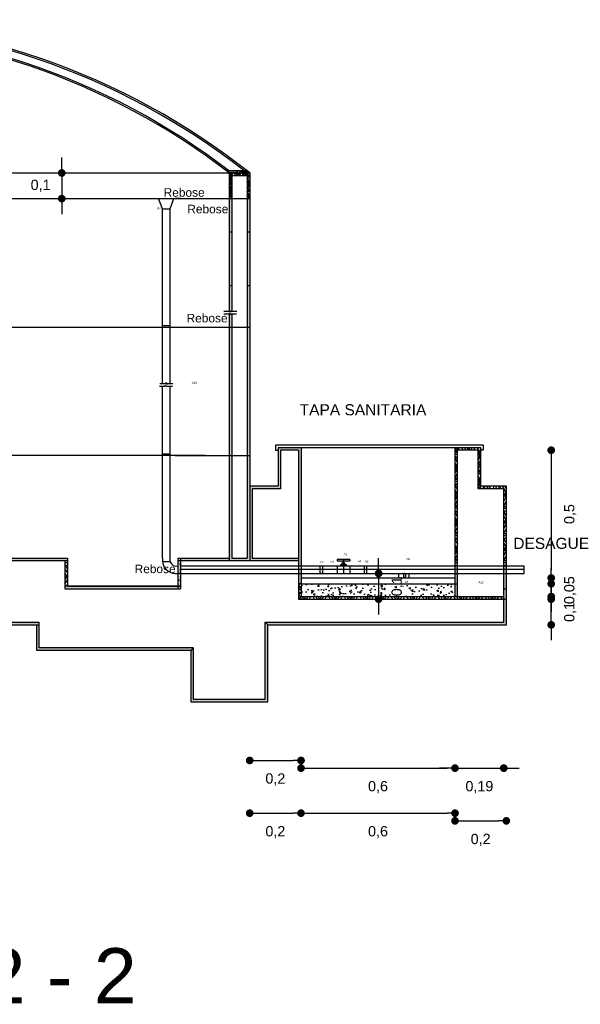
# Model space of a CAD drawing. Header units: metres. Extents: x 1704 to 4131, y 3282 to 4241.
# Tile 19 of 78: x 2028.73 to 2030.92, y 4222.26 to 4226.1. Entities that reach past the tile are written whole.
import ezdxf

# ---------------------------------------------------------------- set-up
doc = ezdxf.new("R2010")
doc.units = ezdxf.units.M
doc.linetypes.add('ACAD_ISO02W100', pattern=[15, 12, -3])
doc.layers.add('Cotas', color=7, linetype='Continuous')
doc.layers.add('Dibujo', color=7, linetype='Continuous')
doc.styles.get("Standard").update_dxf_attribs({"font": 'arial.ttf'})
doc.dimstyles.new('INCLINADA', dxfattribs={"dimtxt": 0.04, "dimasz": 0.03, "dimexe": 1.25, "dimexo": 0.625, "dimgap": 0.05, "dimtad": 2, "dimtxsty": 'Standard', "dimblk": 'DOT', "dimcen": 0, "dimse1": 1, "dimse2": 1, "dimadec": 0, "dimazin": 0, "dimtfac": 1, "dimtix": 1, "dimtmove": 0, "dimatfit": 2, "dimfxl": 1, "dimarcsym": 2})
doc.dimstyles.new('Vero', dxfattribs={"dimtxt": 0.04, "dimasz": 0.03, "dimexe": 1.25, "dimexo": 0.625, "dimgap": 0.05, "dimtad": 2, "dimtih": 1, "dimtoh": 1, "dimtxsty": 'Standard', "dimblk": 'DOT', "dimcen": 0, "dimse1": 1, "dimse2": 1, "dimadec": 0, "dimazin": 0, "dimtfac": 1, "dimtix": 1, "dimtmove": 0, "dimatfit": 2, "dimfxl": 1, "dimarcsym": 2})
pattern_1 = [(60, (-1945.878176, 1663.102485), (-0.06096, -1e-11), [0.05588, -0.00508]), (180, (-1945.878176, 1663.102485), (0.03048, -0.0527929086), [0.05588, -0.00508]), (300, (-1945.878176, 1663.102485), (0.06096, -1e-11), [0.05588, -0.00508]), (60, (-1945.873096, 1663.102485), (-0.06096, -1e-11), [0.01016, -0.0508]), (300, (-1945.873096, 1663.102485), (0.06096, -1e-11), [0.01016, -0.0508]), (60, (-1945.880716, 1663.106884), (-0.06096, -1e-11), [0.01016, -0.0508]), (180, (-1945.880716, 1663.106884), (0.03048, -0.0527929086), [0.01016, -0.0508]), (300, (-1945.880716, 1663.098085), (0.06096, -1e-11), [0.01016, -0.0508]), (180, (-1945.880716, 1663.098085), (0.03048, -0.0527929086), [0.01016, -0.0508]), (60, (-1945.898496, 1663.102485), (-0.06096, -1e-11), [0.01016, -0.0508]), (300, (-1945.898496, 1663.102485), (0.06096, -1e-11), [0.01016, -0.0508]), (60, (-1945.868016, 1663.084887), (-0.06096, -1e-11), [0.01016, -0.0508]), (180, (-1945.868016, 1663.084887), (0.03048, -0.0527929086), [0.01016, -0.0508]), (300, (-1945.868016, 1663.12008), (0.06096, -1e-11), [0.01016, -0.0508]), (180, (-1945.868016, 1663.12008), (0.03048, -0.0527929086), [0.01016, -0.0508]), (0, (-1945.868016, 1663.111284), (-0.03048, 0.0527929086), [0.03556, -0.0254]), (0, (-1945.868016, 1663.093686), (-0.03048, 0.0527929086), [0.03556, -0.0254]), (120, (-1945.875636, 1663.115683), (-0.06096, 1e-11), [0.03556, -0.0254]), (120, (-1945.890876, 1663.106884), (-0.06096, 1e-11), [0.03556, -0.0254]), (240, (-1945.890876, 1663.098085), (0.03048, -0.0527929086), [0.03556, -0.0254]), (240, (-1945.875636, 1663.089287), (0.03048, -0.0527929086), [0.03556, -0.0254])]
pattern_2 = [(50, (-1945.878176, 1663.102485), (0.0546554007, -0.00478172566), [0.005715, -0.062865]), (355, (-1945.878176, 1663.102485), (-0.0105730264, 0.0573170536), [0.004572, -0.05029217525]), (100.4514447, (-1945.87362, 1663.102086), (0.0440823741, 0.0525353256), [0.00485700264, -0.0534270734]), (46.1842, (-1945.878176, 1663.117725), (0.0813237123, -0.0126126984), [0.0085725, -0.0942975]), (96.6355576, (-1945.8714, 1663.11667), (0.0712212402, 0.0742278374), [0.007285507, -0.0801406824]), (351.1841512, (-1945.878176, 1663.117725), (0.0712212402, 0.0742278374), [0.0068579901, -0.0754379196]), (21, (-1945.870556, 1663.113915), (0.0454843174, -0.03067955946), [0.005715, -0.062865]), (326, (-1945.870556, 1663.113915), (0.0185406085, 0.05525638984), [0.004572, -0.050292]), (71.451445, (-1945.866765, 1663.11136), (0.0640249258, 0.02457683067), [0.00485700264, -0.0534269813]), (37.5, (-1945.878176, 1663.102485), (0.000926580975, 0.02536651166), [0, -0.0496824, 0, -0.051054, 0, -0.0504825]), (7.5, (-1945.878176, 1663.102485), (0.02004589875, 0.03005417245), [0, -0.0291084, 0, -0.0485394, 0, -0.0192405]), (327.5, (-1945.895168, 1663.102485), (0.04067717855, -0.0017186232), [0, -0.01905, 0, -0.059436, 0, -0.078867]), (317.5, (-1945.90279, 1663.102485), (0.04443875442, 0.0076279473), [0, -0.024765, 0, -0.0394716, 0, -0.056007])]
pattern_3 = [(60, (-1945.878176, 1663.102485), (-0.03962399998, -9e-12), [0.036322, -0.003302]), (180, (-1945.878176, 1663.102485), (0.019812, -0.03431539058), [0.036322, -0.003302]), (300, (-1945.878176, 1663.102485), (0.03962399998, -9e-12), [0.036322, -0.003302]), (60, (-1945.874874, 1663.102485), (-0.03962399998, -9e-12), [0.006604, -0.03302]), (300, (-1945.874874, 1663.102485), (0.03962399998, -9e-12), [0.006604, -0.03302]), (60, (-1945.879827, 1663.105344), (-0.03962399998, -9e-12), [0.006604, -0.03302]), (180, (-1945.879827, 1663.105344), (0.019812, -0.03431539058), [0.006604, -0.03302]), (300, (-1945.879827, 1663.099625), (0.03962399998, -9e-12), [0.006604, -0.03302]), (180, (-1945.879827, 1663.099625), (0.019812, -0.03431539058), [0.006604, -0.03302]), (60, (-1945.891384, 1663.102485), (-0.03962399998, -9e-12), [0.006604, -0.03302]), (300, (-1945.891384, 1663.102485), (0.03962399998, -9e-12), [0.006604, -0.03302]), (60, (-1945.871572, 1663.091046), (-0.03962399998, -9e-12), [0.006604, -0.03302]), (180, (-1945.871572, 1663.091046), (0.019812, -0.03431539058), [0.006604, -0.03302]), (300, (-1945.871572, 1663.113923), (0.03962399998, -9e-12), [0.006604, -0.03302]), (180, (-1945.871572, 1663.113923), (0.019812, -0.03431539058), [0.006604, -0.03302]), (0, (-1945.871572, 1663.108204), (-0.019812, 0.03431539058), [0.023114, -0.01651]), (0, (-1945.871572, 1663.096766), (-0.019812, 0.03431539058), [0.023114, -0.01651]), (120, (-1945.876525, 1663.111064), (-0.03962399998, 9e-12), [0.023114, -0.01651]), (120, (-1945.88643, 1663.105344), (-0.03962399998, 9e-12), [0.023114, -0.01651]), (240, (-1945.88643, 1663.099625), (0.01981199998, -0.0343153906), [0.023114, -0.01651]), (240, (-1945.876525, 1663.093906), (0.01981199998, -0.0343153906), [0.023114, -0.01651])]

# ---------------------------------------------------------------- blocks, each defined once
blk = doc.blocks.new('_Dot')
at = {"color": 0, "linetype": 'ByBlock', "lineweight": -2}
blk.add_line((-0.5, 0), (-1, 0), dxfattribs=at)
at = {"color": 0, "linetype": 'ByBlock', "const_width": 0.5}
blk.add_lwpolyline([(-0.25, 0, 1), (0.25, 0, 1)], format="xyb", close=True, dxfattribs=at)
blk = doc.blocks.new('*D306')
at = {"layer": 'Cotas', "color": 0, "linetype": 'ByBlock', "lineweight": -2, "transparency": 16777216}
blk.add_line((2029.6599, 4223.2114), (2029.7999, 4223.2114), dxfattribs=at)
at = {"layer": 'Defpoints', "color": 0, "linetype": 'ByBlock', "transparency": 16777216}
for p in [(2029.6299, 4224.0092), (2029.8299, 4224.0092), (2029.8299, 4223.2114)]:
    blk.add_point(p, dxfattribs=at)
at = {"layer": 'Cotas', "color": 0, "linetype": 'ByBlock', "lineweight": -2, "transparency": 16777216, "xscale": 0.03, "yscale": 0.03, "zscale": 0.03, "rotation": 180}
blk.add_blockref('_Dot', (2029.6299, 4223.2114), dxfattribs=at)
at = {"layer": 'Cotas', "color": 0, "linetype": 'ByBlock', "lineweight": -2, "transparency": 16777216, "xscale": 0.03, "yscale": 0.03, "zscale": 0.03}
blk.add_blockref('_Dot', (2029.8299, 4223.2114), dxfattribs=at)
at = {"layer": 'Cotas', "color": 0, "linetype": 'ByBlock', "transparency": 16777216, "insert": (2029.7299, 4223.1374), "char_height": 0.04, "attachment_point": 5}
blk.add_mtext('0,2', dxfattribs=at)
blk = doc.blocks.new('*D307')
at = {"layer": 'Cotas', "color": 0, "linetype": 'ByBlock', "lineweight": -2, "transparency": 16777216}
blk.add_line((2029.8599, 4223.1814), (2030.3999, 4223.1814), dxfattribs=at)
at = {"layer": 'Defpoints', "color": 0, "linetype": 'ByBlock', "transparency": 16777216}
for p in [(2029.8299, 4223.8696), (2030.4299, 4223.8696), (2030.4299, 4223.1814)]:
    blk.add_point(p, dxfattribs=at)
at = {"layer": 'Cotas', "color": 0, "linetype": 'ByBlock', "lineweight": -2, "transparency": 16777216, "xscale": 0.03, "yscale": 0.03, "zscale": 0.03, "rotation": 180}
blk.add_blockref('_Dot', (2029.8299, 4223.1814), dxfattribs=at)
at = {"layer": 'Cotas', "color": 0, "linetype": 'ByBlock', "lineweight": -2, "transparency": 16777216, "xscale": 0.03, "yscale": 0.03, "zscale": 0.03}
blk.add_blockref('_Dot', (2030.4299, 4223.1814), dxfattribs=at)
at = {"layer": 'Cotas', "color": 0, "linetype": 'ByBlock', "transparency": 16777216, "insert": (2030.1299, 4223.1074), "char_height": 0.04, "attachment_point": 5}
blk.add_mtext('0,6', dxfattribs=at)
blk = doc.blocks.new('*D308')
at = {"layer": 'Cotas', "color": 0, "linetype": 'ByBlock', "lineweight": -2, "transparency": 16777216}
for p, q in [((2030.3999, 4223.1814), (2030.3699, 4223.1814)), ((2030.4299, 4223.1814), (2030.6199, 4223.1814)), ((2030.6499, 4223.1814), (2030.6799, 4223.1814))]:
    blk.add_line(p, q, dxfattribs=at)
at = {"layer": 'Defpoints', "color": 0, "linetype": 'ByBlock', "transparency": 16777216}
for p in [(2030.4299, 4223.8596), (2030.6199, 4223.8596), (2030.6199, 4223.1814)]:
    blk.add_point(p, dxfattribs=at)
at = {"layer": 'Cotas', "color": 0, "linetype": 'ByBlock', "lineweight": -2, "transparency": 16777216, "xscale": 0.03, "yscale": 0.03, "zscale": 0.03}
blk.add_blockref('_Dot', (2030.4299, 4223.1814), dxfattribs=at)
at = {"layer": 'Cotas', "color": 0, "linetype": 'ByBlock', "lineweight": -2, "transparency": 16777216, "xscale": 0.03, "yscale": 0.03, "zscale": 0.03, "rotation": 180}
blk.add_blockref('_Dot', (2030.6199, 4223.1814), dxfattribs=at)
at = {"layer": 'Cotas', "color": 0, "linetype": 'ByBlock', "transparency": 16777216, "insert": (2030.5249, 4223.1074), "char_height": 0.04, "attachment_point": 5}
blk.add_mtext('0,19', dxfattribs=at)
blk = doc.blocks.new('*D309')
at = {"layer": 'Cotas', "color": 0, "linetype": 'ByBlock', "lineweight": -2, "transparency": 16777216}
blk.add_line((2029.6599, 4223.006), (2029.7999, 4223.006), dxfattribs=at)
at = {"layer": 'Defpoints', "color": 0, "linetype": 'ByBlock', "transparency": 16777216}
for p in [(2029.6299, 4223.9996), (2029.8299, 4223.9996), (2029.8299, 4223.006)]:
    blk.add_point(p, dxfattribs=at)
at = {"layer": 'Cotas', "color": 0, "linetype": 'ByBlock', "lineweight": -2, "transparency": 16777216, "xscale": 0.03, "yscale": 0.03, "zscale": 0.03, "rotation": 180}
blk.add_blockref('_Dot', (2029.6299, 4223.006), dxfattribs=at)
at = {"layer": 'Cotas', "color": 0, "linetype": 'ByBlock', "lineweight": -2, "transparency": 16777216, "xscale": 0.03, "yscale": 0.03, "zscale": 0.03}
blk.add_blockref('_Dot', (2029.8299, 4223.006), dxfattribs=at)
at = {"layer": 'Cotas', "color": 0, "linetype": 'ByBlock', "transparency": 16777216, "insert": (2029.7299, 4222.9319), "char_height": 0.04, "attachment_point": 5}
blk.add_mtext('0,2', dxfattribs=at)
blk = doc.blocks.new('*D310')
at = {"layer": 'Cotas', "color": 0, "linetype": 'ByBlock', "lineweight": -2, "transparency": 16777216}
blk.add_line((2029.8599, 4223.006), (2030.3999, 4223.006), dxfattribs=at)
at = {"layer": 'Defpoints', "color": 0, "linetype": 'ByBlock', "transparency": 16777216}
for p in [(2029.8299, 4223.9696), (2030.4299, 4223.9546), (2030.4299, 4223.006)]:
    blk.add_point(p, dxfattribs=at)
at = {"layer": 'Cotas', "color": 0, "linetype": 'ByBlock', "lineweight": -2, "transparency": 16777216, "xscale": 0.03, "yscale": 0.03, "zscale": 0.03, "rotation": 180}
blk.add_blockref('_Dot', (2029.8299, 4223.006), dxfattribs=at)
at = {"layer": 'Cotas', "color": 0, "linetype": 'ByBlock', "lineweight": -2, "transparency": 16777216, "xscale": 0.03, "yscale": 0.03, "zscale": 0.03}
blk.add_blockref('_Dot', (2030.4299, 4223.006), dxfattribs=at)
at = {"layer": 'Cotas', "color": 0, "linetype": 'ByBlock', "transparency": 16777216, "insert": (2030.1299, 4222.9319), "char_height": 0.04, "attachment_point": 5}
blk.add_mtext('0,6', dxfattribs=at)
blk = doc.blocks.new('*D311')
at = {"layer": 'Cotas', "color": 0, "linetype": 'ByBlock', "lineweight": -2, "transparency": 16777216}
blk.add_line((2030.4599, 4222.976), (2030.5999, 4222.976), dxfattribs=at)
at = {"layer": 'Defpoints', "color": 0, "linetype": 'ByBlock', "transparency": 16777216}
for p in [(2030.4299, 4223.8596), (2030.6299, 4223.8596), (2030.6299, 4222.976)]:
    blk.add_point(p, dxfattribs=at)
at = {"layer": 'Cotas', "color": 0, "linetype": 'ByBlock', "lineweight": -2, "transparency": 16777216, "xscale": 0.03, "yscale": 0.03, "zscale": 0.03, "rotation": 180}
blk.add_blockref('_Dot', (2030.4299, 4222.976), dxfattribs=at)
at = {"layer": 'Cotas', "color": 0, "linetype": 'ByBlock', "lineweight": -2, "transparency": 16777216, "xscale": 0.03, "yscale": 0.03, "zscale": 0.03}
blk.add_blockref('_Dot', (2030.6299, 4222.976), dxfattribs=at)
at = {"layer": 'Cotas', "color": 0, "linetype": 'ByBlock', "transparency": 16777216, "insert": (2030.5299, 4222.9019), "char_height": 0.04, "attachment_point": 5}
blk.add_mtext('0,2', dxfattribs=at)
blk = doc.blocks.new('*D312')
at = {"layer": 'Cotas', "color": 0, "linetype": 'ByBlock', "lineweight": -2, "transparency": 16777216}
for p, q in [((2030.8048, 4223.8696), (2030.8048, 4223.8996)), ((2030.8048, 4223.7396), (2030.8048, 4223.8396)), ((2030.8048, 4223.7096), (2030.8048, 4223.6796))]:
    blk.add_line(p, q, dxfattribs=at)
at = {"layer": 'Defpoints', "color": 0, "linetype": 'ByBlock', "transparency": 16777216}
for p in [(2030.6299, 4223.8396), (2030.8048, 4223.8396), (2030.6299, 4223.7396)]:
    blk.add_point(p, dxfattribs=at)
at = {"layer": 'Cotas', "color": 0, "linetype": 'ByBlock', "lineweight": -2, "transparency": 16777216, "xscale": 0.03, "yscale": 0.03, "zscale": 0.03}
for p, rotation in [((2030.8048, 4223.8396), 270), ((2030.8048, 4223.7396), 90)]:
    blk.add_blockref('_Dot', p, dxfattribs=dict(at, rotation=rotation))
at = {"layer": 'Cotas', "color": 0, "linetype": 'ByBlock', "transparency": 16777216, "insert": (2030.8788, 4223.7896), "char_height": 0.04, "attachment_point": 5, "rotation": 90}
blk.add_mtext('0,1', dxfattribs=at)
blk = doc.blocks.new('*D313')
at = {"layer": 'Cotas', "color": 0, "linetype": 'ByBlock', "lineweight": -2, "transparency": 16777216}
for p, q in [((2030.8048, 4223.9296), (2030.8048, 4223.9596)), ((2030.8048, 4223.8996), (2030.8048, 4223.8496)), ((2030.8048, 4223.8196), (2030.8048, 4223.7896))]:
    blk.add_line(p, q, dxfattribs=at)
at = {"layer": 'Defpoints', "color": 0, "linetype": 'ByBlock', "transparency": 16777216}
for p in [(2030.4299, 4223.8996), (2030.4299, 4223.8496), (2030.8048, 4223.8496)]:
    blk.add_point(p, dxfattribs=at)
at = {"layer": 'Cotas', "color": 0, "linetype": 'ByBlock', "lineweight": -2, "transparency": 16777216, "xscale": 0.03, "yscale": 0.03, "zscale": 0.03}
for p, rotation in [((2030.8048, 4223.8996), 270), ((2030.8048, 4223.8496), 90)]:
    blk.add_blockref('_Dot', p, dxfattribs=dict(at, rotation=rotation))
at = {"layer": 'Cotas', "color": 0, "linetype": 'ByBlock', "transparency": 16777216, "insert": (2030.8788, 4223.8746), "char_height": 0.04, "attachment_point": 5, "rotation": 90}
blk.add_mtext('0,05', dxfattribs=at)
blk = doc.blocks.new('*D314')
at = {"layer": 'Cotas', "color": 0, "linetype": 'ByBlock', "lineweight": -2, "transparency": 16777216}
blk.add_line((2030.8048, 4224.3896), (2030.8048, 4223.9521), dxfattribs=at)
at = {"layer": 'Defpoints', "color": 0, "linetype": 'ByBlock', "transparency": 16777216}
for p in [(2030.4399, 4224.4196), (2030.4299, 4223.9221), (2030.8048, 4223.9221)]:
    blk.add_point(p, dxfattribs=at)
at = {"layer": 'Cotas', "color": 0, "linetype": 'ByBlock', "lineweight": -2, "transparency": 16777216, "xscale": 0.03, "yscale": 0.03, "zscale": 0.03}
for p, rotation in [((2030.8048, 4224.4196), 90), ((2030.8048, 4223.9221), 270)]:
    blk.add_blockref('_Dot', p, dxfattribs=dict(at, rotation=rotation))
at = {"layer": 'Cotas', "color": 0, "linetype": 'ByBlock', "transparency": 16777216, "insert": (2030.8788, 4224.1709), "char_height": 0.04, "attachment_point": 5, "rotation": 90}
blk.add_mtext('0,5', dxfattribs=at)
blk = doc.blocks.new('*D315')
at = {"layer": 'Cotas', "color": 0, "linetype": 'ByBlock', "lineweight": -2, "transparency": 16777216}
for p, q in [((2030.1322, 4223.9696), (2030.1322, 4223.9996)), ((2030.1322, 4223.9396), (2030.1322, 4223.8396)), ((2030.1322, 4223.8096), (2030.1322, 4223.7796))]:
    blk.add_line(p, q, dxfattribs=at)
at = {"layer": 'Defpoints', "color": 0, "linetype": 'ByBlock', "transparency": 16777216}
for p in [(2030.0862, 4223.9396), (2030.0862, 4223.8396), (2030.1322, 4223.8396)]:
    blk.add_point(p, dxfattribs=at)
at = {"layer": 'Cotas', "color": 0, "linetype": 'ByBlock', "lineweight": -2, "transparency": 16777216, "xscale": 0.03, "yscale": 0.03, "zscale": 0.03}
for p, rotation in [((2030.1322, 4223.9396), 270), ((2030.1322, 4223.8396), 90)]:
    blk.add_blockref('_Dot', p, dxfattribs=dict(at, rotation=rotation))
at = {"layer": 'Cotas', "color": 0, "linetype": 'ByBlock', "transparency": 16777216, "insert": (2030.2062, 4223.8896), "char_height": 0.04, "attachment_point": 5, "rotation": 90}
blk.add_mtext('0,1', dxfattribs=at)
blk = doc.blocks.new('*D316')
at = {"layer": 'Cotas', "color": 0, "linetype": 'ByBlock', "lineweight": -2, "transparency": 16777216}
for p, q in [((2028.8976, 4225.5296), (2028.8976, 4225.5596)), ((2028.8976, 4225.4996), (2028.8976, 4225.3996)), ((2028.8976, 4225.3696), (2028.8976, 4225.3396))]:
    blk.add_line(p, q, dxfattribs=at)
at = {"layer": 'Defpoints', "color": 0, "linetype": 'ByBlock', "transparency": 16777216}
for p in [(2029.5499, 4225.4996), (2028.8976, 4225.3996), (2029.5499, 4225.3996)]:
    blk.add_point(p, dxfattribs=at)
at = {"layer": 'Cotas', "color": 0, "linetype": 'ByBlock', "lineweight": -2, "transparency": 16777216, "xscale": 0.03, "yscale": 0.03, "zscale": 0.03}
for p, rotation in [((2028.8976, 4225.4996), 270), ((2028.8976, 4225.3996), 90)]:
    blk.add_blockref('_Dot', p, dxfattribs=dict(at, rotation=rotation))
at = {"layer": 'Cotas', "color": 0, "linetype": 'ByBlock', "transparency": 16777216, "insert": (2028.8151, 4225.4496), "char_height": 0.04, "attachment_point": 5}
blk.add_mtext('0,1', dxfattribs=at)

msp = doc.modelspace()

# ---------------------------------------------------------------- hatches: boundary and pattern name
at = {"layer": 'Cotas', "linetype": 'ByBlock'}
h = msp.add_hatch(dxfattribs=at)
h.set_pattern_fill('AR-CONC', color=0, scale=0.0003)
h.set_pattern_definition(pattern_2)
h.paths.add_polyline_path([(2030.4299, 4223.8996), (2029.8299, 4223.8996), (2029.8299, 4223.8496), (2030.4299, 4223.8496)])
at = {"layer": 'Dibujo', "linetype": 'ByBlock'}
h = msp.add_hatch(dxfattribs=at)
h.set_pattern_fill('ESCHER', color=0, scale=0.002)
h.set_pattern_definition(pattern_1)
h.paths.add_polyline_path([(2029.547, 4225.5096), (2029.5369, 4225.5096, -0.000748), (2029.5433, 4225.5047)])
h.paths.add_polyline_path([(2029.5499, 4225.5096), (2029.547, 4225.5096), (2029.5433, 4225.5047, -0.000788), (2029.5499, 4225.4996)])
h = msp.add_hatch(dxfattribs=at)
h.set_pattern_fill('ESCHER', color=0, scale=0.002)
h.set_pattern_definition(pattern_1)
h.paths.add_polyline_path([(2029.6299, 4225.4996), (2029.6072, 4225.5096), (2029.547, 4225.5096), (2029.5433, 4225.5047, -0.000788), (2029.5499, 4225.4996)])
h = msp.add_hatch(dxfattribs=at)
h.set_pattern_fill('ANGLE', color=0, scale=0.03)
h.set_pattern_definition([(0, (-1945.87818, 1663.10248), (0, 0.20955), [0.1524, -0.05715]), (90, (-1945.87818, 1663.10248), (-0.20955, 1e-17), [0.1524, -0.05715])])
h.paths.add_polyline_path([(2029.6299, 4225.4996), (2029.5499, 4225.4996), (2029.5499, 4225.3996), (2029.5599, 4225.3996), (2029.5599, 4225.4896), (2029.6199, 4225.4896), (2029.6199, 4225.3996), (2029.6299, 4225.3996)])
h.paths.add_polyline_path([(2029.5599, 4225.3996), (2029.5499, 4225.3996), (2029.5499, 4224.8996), (2029.5599, 4224.8996)])
h.paths.add_polyline_path([(2029.6299, 4225.3996), (2029.6199, 4225.3996), (2029.6199, 4224.8996), (2029.6299, 4224.8996)])
h = msp.add_hatch(dxfattribs=at)
h.set_pattern_fill('ESCHER', color=0, scale=0.001)
h.set_pattern_definition([(60, (-1945.878176, 1663.102485), (-0.03047999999, -7e-12), [0.02794, -0.00254]), (180, (-1945.878176, 1663.102485), (0.01524, -0.0263964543), [0.02794, -0.00254]), (300, (-1945.878176, 1663.102485), (0.03047999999, -7e-12), [0.02794, -0.00254]), (60, (-1945.875636, 1663.102485), (-0.03047999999, -7e-12), [0.00508, -0.0254]), (300, (-1945.875636, 1663.102485), (0.03047999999, -7e-12), [0.00508, -0.0254]), (60, (-1945.879446, 1663.104684), (-0.03047999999, -7e-12), [0.00508, -0.0254]), (180, (-1945.879446, 1663.104684), (0.01524, -0.0263964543), [0.00508, -0.0254]), (300, (-1945.879446, 1663.100285), (0.03047999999, -7e-12), [0.00508, -0.0254]), (180, (-1945.879446, 1663.100285), (0.01524, -0.0263964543), [0.00508, -0.0254]), (60, (-1945.888336, 1663.102485), (-0.03047999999, -7e-12), [0.00508, -0.0254]), (300, (-1945.888336, 1663.102485), (0.03047999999, -7e-12), [0.00508, -0.0254]), (60, (-1945.873096, 1663.093686), (-0.03047999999, -7e-12), [0.00508, -0.0254]), (180, (-1945.873096, 1663.093686), (0.01524, -0.0263964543), [0.00508, -0.0254]), (300, (-1945.873096, 1663.111284), (0.03047999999, -7e-12), [0.00508, -0.0254]), (180, (-1945.873096, 1663.111284), (0.01524, -0.0263964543), [0.00508, -0.0254]), (0, (-1945.873096, 1663.106884), (-0.01524, 0.0263964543), [0.01778, -0.0127]), (0, (-1945.873096, 1663.098085), (-0.01524, 0.0263964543), [0.01778, -0.0127]), (120, (-1945.876906, 1663.109084), (-0.03047999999, 7e-12), [0.01778, -0.0127]), (120, (-1945.884526, 1663.104684), (-0.03047999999, 7e-12), [0.01778, -0.0127]), (240, (-1945.884526, 1663.100285), (0.01523999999, -0.0263964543), [0.01778, -0.0127]), (240, (-1945.876906, 1663.095886), (0.01523999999, -0.0263964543), [0.01778, -0.0127])])
h.paths.add_polyline_path([(2029.5599, 4225.4896), (2029.6199, 4225.4896), (2029.6199, 4225.3996), (2029.6299, 4225.3996), (2029.6299, 4225.4996), (2029.5499, 4225.4996), (2029.5499, 4225.3996), (2029.5599, 4225.3996)])
h = msp.add_hatch(dxfattribs=at)
h.set_pattern_fill('ESCHER', color=0, scale=0.002)
h.set_pattern_definition(pattern_1)
h.paths.add_polyline_path([(2029.6172, 4225.5096), (2029.6072, 4225.5096), (2029.6299, 4225.4996, 0.001463)])
h = msp.add_hatch(dxfattribs=at)
h.set_pattern_fill('ESCHER', color=0, scale=0.002)
h.set_pattern_definition(pattern_1)
h.paths.add_polyline_path([(2029.6299, 4224.8996), (2029.6199, 4224.8996), (2029.6199, 4224.3996), (2029.6299, 4224.3996)])
h.paths.add_polyline_path([(2029.6299, 4225.3996), (2029.6199, 4225.3996), (2029.6199, 4224.8996), (2029.6299, 4224.8996)])
h.paths.add_polyline_path([(2029.5499, 4223.9996), (2029.5499, 4223.9896), (2029.6299, 4223.9896), (2029.6299, 4223.9996), (2029.6299, 4224.3996), (2029.6199, 4224.3996), (2029.6199, 4223.9996), (2029.5599, 4223.9996), (2029.5599, 4224.3996), (2029.5499, 4224.3996)])
h.paths.add_polyline_path([(2029.5599, 4224.8996), (2029.5499, 4224.8996), (2029.5499, 4224.3996), (2029.5599, 4224.3996)])
h.paths.add_polyline_path([(2029.8199, 4224.4196), (2029.8199, 4223.9696), (2029.8299, 4223.9696), (2029.8299, 4224.4296), (2029.7403, 4224.4296), (2029.7403, 4224.2796), (2029.6299, 4224.2796), (2029.6299, 4223.9996), (2029.6299, 4223.9896), (2029.6399, 4223.9896), (2029.8199, 4223.9896), (2029.8199, 4223.9996), (2029.6399, 4223.9996), (2029.6399, 4224.2696), (2029.7503, 4224.2696), (2029.7503, 4224.4196)])
h.paths.add_polyline_path([(2029.8299, 4223.9396), (2029.8199, 4223.9396), (2029.8199, 4223.8996), (2029.8299, 4223.8996)])
h.paths.add_polyline_path([(2029.8199, 4223.9396), (2029.8299, 4223.9396), (2029.8299, 4223.9546), (2029.8199, 4223.9546)])
h.paths.add_polyline_path([(2030.4299, 4223.8996), (2030.4299, 4223.8496), (2030.4399, 4223.8496), (2030.4399, 4223.8996)])
h.paths.add_polyline_path([(2030.4399, 4223.8496), (2030.4399, 4223.8396), (2030.6199, 4223.8396), (2030.6199, 4223.8496)])
h.paths.add_polyline_path([(2030.4399, 4223.8996), (2030.4399, 4223.9396), (2030.4299, 4223.9396), (2030.4299, 4223.8996)])
h.paths.add_polyline_path([(2030.4399, 4223.9396), (2030.4399, 4223.9546), (2030.4299, 4223.9546), (2030.4299, 4223.9396)])
h.paths.add_polyline_path([(2030.4299, 4223.9696), (2030.4299, 4223.9546), (2030.4399, 4223.9546), (2030.4399, 4223.9696)])
h.paths.add_polyline_path([(2030.6299, 4223.9396), (2030.6199, 4223.9396), (2030.6199, 4223.8796), (2030.6299, 4223.8796)])
h.paths.add_polyline_path([(2030.6299, 4223.9546), (2030.6199, 4223.9546), (2030.6199, 4223.9396), (2030.6299, 4223.9396)])
h.paths.add_polyline_path([(2030.6199, 4223.9696), (2030.6199, 4223.9546), (2030.6299, 4223.9546), (2030.6299, 4223.9696)])
h.paths.add_polyline_path([(2029.5503, 4224.951), (2029.5499, 4224.951), (2029.5499, 4224.8996), (2029.5599, 4224.8996), (2029.5599, 4224.951), (2029.5573, 4224.951), (2029.5573, 4224.9474), (2029.5503, 4224.9545)])
h.paths.add_polyline_path([(2029.5499, 4224.961), (2029.551, 4224.961), (2029.551, 4224.9645), (2029.5581, 4224.9574), (2029.5581, 4224.961), (2029.5599, 4224.961), (2029.5599, 4225.3996), (2029.5499, 4225.3996)])
h = msp.add_hatch(dxfattribs=at)
h.set_pattern_fill('ESCHER', color=0, scale=0.002)
h.set_pattern_definition(pattern_1)
h.paths.add_polyline_path([(2029.8299, 4223.8996), (2029.8199, 4223.8996), (2029.8199, 4223.8396), (2029.8299, 4223.8496)])
h.paths.add_polyline_path([(2030.6299, 4224.2796), (2030.5299, 4224.2796), (2030.5199, 4224.2696), (2030.6199, 4224.2696), (2030.6199, 4223.9696), (2030.6299, 4223.9696)])
h.paths.add_polyline_path([(2030.5299, 4224.4296), (2030.4399, 4224.4296), (2030.4399, 4224.4196), (2030.5199, 4224.4196), (2030.5199, 4224.2696), (2030.5299, 4224.2796)])
h.paths.add_polyline_path([(2030.4399, 4224.4296), (2030.4299, 4224.4296), (2030.4299, 4224.4196), (2030.4399, 4224.4196)])
h.paths.add_polyline_path([(2030.4399, 4224.4196), (2030.4299, 4224.4196), (2030.4299, 4223.9696), (2030.4399, 4223.9696)])
h.paths.add_polyline_path([(2030.6199, 4223.8496), (2030.4399, 4223.8496), (2030.4399, 4223.8396), (2030.6199, 4223.8396)])
h.paths.add_polyline_path([(2030.4399, 4223.8496), (2030.4299, 4223.8496), (2029.8299, 4223.8496), (2029.8199, 4223.8396), (2030.4399, 4223.8396)])
h.paths.add_polyline_path([(2030.2324, 4223.9009), (2030.25, 4223.9009), (2030.25, 4223.9131), (2030.2324, 4223.9131)], flags=9)
h = msp.add_hatch(dxfattribs=at)
h.set_pattern_fill('ESCHER', color=0, scale=0.0013)
h.set_pattern_definition(pattern_3)
h.paths.add_polyline_path([(2027.9099, 4223.9996), (2027.8999, 4223.9996), (2027.8999, 4223.9896), (2027.9099, 4223.9896)])
h.paths.add_polyline_path([(2029.3501, 4223.8896), (2028.9099, 4223.8896), (2028.9099, 4223.8796), (2029.3501, 4223.8796)])
h = msp.add_hatch(dxfattribs=at)
h.set_pattern_fill('ESCHER', color=0, scale=0.0013)
h.set_pattern_definition(pattern_3)
h.paths.add_polyline_path([(2028.3599, 4223.7496), (2027.9099, 4223.7496), (2027.8999, 4223.7396), (2028.3599, 4223.7396)])
h.paths.add_polyline_path([(2028.8099, 4223.7496), (2028.3599, 4223.7496), (2028.3599, 4223.7396), (2028.7999, 4223.7396), (2028.8099, 4223.7396)])
h.paths.add_polyline_path([(2027.9099, 4223.9896), (2027.8999, 4223.9896), (2027.8999, 4223.7396), (2027.9099, 4223.7496)])
h.paths.add_polyline_path([(2028.9199, 4223.9996), (2027.9099, 4223.9996), (2027.9099, 4223.9896), (2028.9099, 4223.9896), (2028.9199, 4223.9896)])
h = msp.add_hatch(dxfattribs=at)
h.set_pattern_fill('ESCHER', color=0, scale=0.0013)
h.set_pattern_definition(pattern_3)
h.paths.add_polyline_path([(2029.3601, 4223.8896), (2029.3501, 4223.8896), (2029.3501, 4223.8796), (2029.3601, 4223.8796)])
h.paths.add_polyline_path([(2029.4099, 4223.6496), (2028.8099, 4223.6496), (2028.8099, 4223.7396), (2028.7999, 4223.7396), (2028.7999, 4223.6396), (2029.3999, 4223.6396)])
h.paths.add_polyline_path([(2029.6999, 4223.7396), (2029.6899, 4223.7496), (2029.6899, 4223.4496), (2029.4099, 4223.4496), (2029.4099, 4223.6496), (2029.3999, 4223.6396), (2029.3999, 4223.4396), (2029.6999, 4223.4396)])
h.paths.add_polyline_path([(2030.6299, 4223.8396), (2030.6199, 4223.8396), (2030.6199, 4223.7496), (2029.6899, 4223.7496), (2029.6999, 4223.7396), (2030.6299, 4223.7396)])
h.paths.add_polyline_path([(2030.6299, 4223.8796), (2030.6199, 4223.8796), (2030.6199, 4223.8396), (2030.6299, 4223.8396)])
h.paths.add_polyline_path([(2029.5499, 4223.9996), (2029.3601, 4223.9996), (2029.3601, 4223.9896), (2029.5499, 4223.9896)])
h.paths.add_polyline_path([(2029.3601, 4223.9996), (2029.3501, 4223.9996), (2029.3501, 4223.9896), (2029.3601, 4223.9896)])
h.paths.add_polyline_path([(2029.3601, 4223.9896), (2029.3501, 4223.9896), (2029.3501, 4223.8896), (2029.3601, 4223.8896)])
h = msp.add_hatch(dxfattribs=at)
h.set_pattern_fill('ESCHER', color=0, scale=0.002)
h.set_pattern_definition(pattern_1)
h.paths.add_polyline_path([(2028.9199, 4223.9896), (2028.9099, 4223.9896), (2028.9099, 4223.8896), (2028.9199, 4223.8896)])
h = msp.add_hatch(dxfattribs=at)
h.set_pattern_fill('AR-CONC', color=0, scale=0.0003)
h.set_pattern_definition(pattern_2)
h.paths.add_polyline_path([(2029.3601, 4223.9896), (2029.3501, 4223.9896), (2029.3501, 4223.8896), (2029.3601, 4223.8896)])

# ---------------------------------------------------------------- linework, layer by layer
at = {"layer": 'Cotas', "color": 0, "linetype": 'ByBlock'}
for p, q in [((2028.9099, 4223.9896), (2028.9099, 4223.8796)), ((2028.9199, 4223.9996), (2028.9199, 4223.8896)), ((2029.3501, 4223.9996), (2029.3501, 4223.8896)), ((2029.3601, 4223.9996), (2029.3601, 4223.8896)), ((2029.3501, 4223.8896), (2029.3501, 4223.8796)), ((2029.3601, 4223.8896), (2029.3601, 4223.8796))]:
    msp.add_line(p, q, dxfattribs=at)
at = {"layer": 'Dibujo', "color": 0, "linetype": 'ByBlock'}
for p, q in [((2027.8999, 4225.4996), (2029.5499, 4225.4996)), ((2029.547, 4225.5096), (2029.5369, 4225.5096)), ((2029.547, 4225.5096), (2029.5433, 4225.5047)), ((2029.547, 4225.5096), (2029.6172, 4225.5096)), ((2029.5499, 4225.5096), (2029.547, 4225.5096)), ((2029.5499, 4225.4996), (2029.5499, 4225.5096)), ((2029.5499, 4225.4996), (2029.5499, 4224.961)), ((2029.5499, 4225.4996), (2029.6299, 4225.4996)), ((2029.5599, 4225.4896), (2029.5599, 4224.961)), ((2029.5599, 4225.4896), (2029.6199, 4225.4896)), ((2029.6072, 4225.5096), (2029.6299, 4225.4996)), ((2029.6199, 4225.4896), (2029.6199, 4223.9996)), ((2029.6299, 4225.4996), (2029.6299, 4223.9996)), ((2027.8999, 4225.3996), (2029.6299, 4225.3996)), ((2029.2898, 4225.3596), (2029.2748, 4225.3996)), ((2029.3198, 4225.3596), (2029.3348, 4225.3996)), ((2029.3396, 4225.3996), (2029.6299, 4225.3996)), ((2029.3602, 4225.3996), (2029.3402, 4225.3996)), ((2029.3602, 4225.3996), (2029.3802, 4225.3996)), ((2029.2898, 4225.3596), (2029.3198, 4225.3596)), ((2029.2898, 4224.6796), (2029.2898, 4225.3596)), ((2029.3198, 4224.6796), (2029.3198, 4225.3596)), ((2029.5288, 4224.951), (2029.5503, 4224.951)), ((2029.5295, 4224.961), (2029.551, 4224.961)), ((2029.5499, 4224.951), (2029.5499, 4223.9996)), ((2029.5503, 4224.9545), (2029.5573, 4224.9474)), ((2029.5503, 4224.9545), (2029.5503, 4224.951)), ((2029.551, 4224.9645), (2029.5581, 4224.9574)), ((2029.551, 4224.9645), (2029.551, 4224.961)), ((2029.5573, 4224.951), (2029.5788, 4224.951)), ((2029.5573, 4224.9474), (2029.5573, 4224.951)), ((2029.5581, 4224.961), (2029.5795, 4224.961)), ((2029.5581, 4224.9574), (2029.5581, 4224.961)), ((2029.5599, 4224.951), (2029.5599, 4223.9996)), ((2027.8999, 4224.8996), (2029.6299, 4224.8996)), ((2029.2898, 4224.9053), (2029.3198, 4224.9053)), ((2029.279, 4224.6696), (2029.3005, 4224.6696)), ((2029.2798, 4224.6796), (2029.3012, 4224.6796)), ((2029.2898, 4223.9996), (2029.2898, 4224.6696)), ((2029.3005, 4224.6731), (2029.3076, 4224.666)), ((2029.3005, 4224.6731), (2029.3005, 4224.6696)), ((2029.3012, 4224.6831), (2029.3083, 4224.676)), ((2029.3012, 4224.6831), (2029.3012, 4224.6796)), ((2029.3076, 4224.6696), (2029.329, 4224.6696)), ((2029.3076, 4224.666), (2029.3076, 4224.6696)), ((2029.3083, 4224.676), (2029.3083, 4224.6796)), ((2029.3083, 4224.6796), (2029.3298, 4224.6796)), ((2029.3198, 4223.9996), (2029.3198, 4224.6696)), ((2030.5399, 4224.4396), (2029.7303, 4224.4396)), ((2029.7303, 4224.4396), (2029.7303, 4224.4196)), ((2030.5399, 4224.4396), (2030.5399, 4224.4196)), ((2029.3396, 4224.3996), (2027.8999, 4224.3996)), ((2029.2898, 4224.4053), (2029.3198, 4224.4053)), ((2029.3396, 4224.3996), (2029.6299, 4224.3996)), ((2029.4573, 4224.3996), (2029.3396, 4224.3996)), ((2029.7303, 4224.4196), (2029.7403, 4224.4196)), ((2029.8299, 4224.4296), (2029.7403, 4224.4296)), ((2029.7403, 4224.4296), (2029.7403, 4224.2796)), ((2029.7503, 4224.4196), (2029.7503, 4224.2696)), ((2029.8199, 4224.4196), (2029.7503, 4224.4196)), ((2029.8199, 4224.4196), (2029.8199, 4223.8396)), ((2029.8299, 4224.4296), (2029.8299, 4223.8496)), ((2030.4299, 4224.4296), (2029.8299, 4224.4296)), ((2030.4299, 4223.8996), (2030.4299, 4224.4296)), ((2030.5299, 4224.4296), (2030.4299, 4224.4296)), ((2030.5199, 4224.4196), (2030.4299, 4224.4196)), ((2030.4399, 4223.8396), (2030.4399, 4224.4296)), ((2030.5199, 4224.2696), (2030.5199, 4224.4196)), ((2030.5299, 4224.2796), (2030.5299, 4224.4296)), ((2030.5399, 4224.4196), (2030.5299, 4224.4196)), ((2029.7403, 4224.2796), (2029.6299, 4224.2796)), ((2029.7503, 4224.2696), (2029.6399, 4224.2696)), ((2029.6399, 4224.2696), (2029.6399, 4223.9996)), ((2030.5299, 4224.2796), (2030.5199, 4224.2696)), ((2030.6199, 4224.2696), (2030.5199, 4224.2696)), ((2030.6299, 4224.2796), (2030.5299, 4224.2796)), ((2030.6199, 4223.8796), (2030.6199, 4224.2696)), ((2030.6299, 4223.7396), (2030.6299, 4224.2796)), ((2029.5499, 4224.0487), (2029.5499, 4223.9896)), ((2027.8999, 4223.9996), (2028.9199, 4223.9996)), ((2027.8999, 4223.9896), (2028.9099, 4223.9896)), ((2028.9099, 4223.9896), (2028.9199, 4223.9896)), ((2029.2898, 4223.9996), (2029.2898, 4223.9846)), ((2029.3198, 4223.9846), (2029.2898, 4223.9846)), ((2029.3198, 4223.9846), (2029.3198, 4223.9996)), ((2029.3501, 4223.9996), (2029.5499, 4223.9996)), ((2029.3501, 4223.9896), (2029.6399, 4223.9896)), ((2029.5499, 4223.9996), (2029.5499, 4223.9896)), ((2029.5599, 4223.9996), (2029.6199, 4223.9996)), ((2029.6299, 4223.9996), (2029.6299, 4223.9896)), ((2029.6399, 4223.9996), (2029.8199, 4223.9996)), ((2029.6399, 4223.9896), (2029.8199, 4223.9896)), ((2030.0203, 4223.9937), (2029.9703, 4223.9937)), ((2029.9703, 4223.9937), (2029.9703, 4223.9887)), ((2029.9703, 4223.9887), (2030.0203, 4223.9887)), ((2029.99, 4223.9746), (2029.99, 4223.9808)), ((2029.99, 4223.9808), (2030, 4223.9808)), ((2029.994, 4223.9808), (2029.994, 4223.9887)), ((2029.995, 4223.9808), (2029.995, 4223.9887)), ((2029.9951, 4223.9969), (2029.9951, 4223.9396)), ((2029.996, 4223.9808), (2029.996, 4223.9887)), ((2030, 4223.9746), (2030, 4223.9808)), ((2030.0203, 4223.9937), (2030.0203, 4223.9887)), ((2029.3601, 4223.9696), (2030.6999, 4223.9696)), ((2029.3601, 4223.9696), (2030.6999, 4223.9696)), ((2029.3601, 4223.9696), (2030.6999, 4223.9696)), ((2029.3601, 4223.9696), (2030.6999, 4223.9696)), ((2029.9701, 4223.9546), (2029.3601, 4223.9546)), ((2029.3601, 4223.9396), (2029.5499, 4223.9396)), ((2029.4001, 4223.9546), (2029.3999, 4223.9546)), ((2029.4101, 4223.9696), (2029.4299, 4223.9696)), ((2029.4101, 4223.9696), (2029.4299, 4223.9696)), ((2029.4148, 4223.9696), (2029.4599, 4223.9696)), ((2029.5499, 4223.9396), (2030.6999, 4223.9396)), ((2029.904, 4223.9396), (2029.904, 4223.9696)), ((2029.914, 4223.9396), (2029.904, 4223.9396)), ((2029.914, 4223.9696), (2029.914, 4223.9396)), ((2029.9701, 4223.9696), (2029.9701, 4223.9396)), ((2029.9701, 4223.9696), (2029.9701, 4223.9396)), ((2030.6999, 4223.9546), (2029.9701, 4223.9546)), ((2029.9847, 4223.9746), (2029.9847, 4223.9696)), ((2029.9847, 4223.9696), (2029.9847, 4223.9746)), ((2029.9847, 4223.9746), (2030.0056, 4223.9746)), ((2030.0056, 4223.9746), (2030.0056, 4223.9696)), ((2030.0201, 4223.9696), (2030.0201, 4223.9396)), ((2030.0762, 4223.9696), (2030.0762, 4223.9396)), ((2030.0862, 4223.9396), (2030.0862, 4223.9696)), ((2030.1452, 4223.9696), (2030.1452, 4223.9696)), ((2030.1452, 4223.9696), (2030.1672, 4223.9696)), ((2030.1454, 4223.9696), (2030.1663, 4223.9696)), ((2030.2097, 4223.9396), (2030.2097, 4223.9221)), ((2030.2297, 4223.9396), (2030.2297, 4223.9221)), ((2030.2497, 4223.9396), (2030.2497, 4223.9221)), ((2030.6999, 4223.9396), (2030.6999, 4223.9696)), ((2029.8299, 4223.9221), (2030.4299, 4223.9221)), ((2028.9199, 4223.8896), (2028.9099, 4223.8896)), ((2028.9099, 4223.8896), (2028.9099, 4223.8796)), ((2029.3601, 4223.8896), (2028.9099, 4223.8896)), ((2028.9099, 4223.8796), (2029.3601, 4223.8796)), ((2028.9099, 4223.8796), (2029.3601, 4223.8796)), ((2028.9199, 4223.8896), (2029.3601, 4223.8896)), ((2029.8299, 4223.8996), (2029.8199, 4223.8996)), ((2029.8299, 4223.8996), (2030.4299, 4223.8996)), ((2030.4299, 4223.8496), (2030.4299, 4223.8996)), ((2030.4299, 4223.8996), (2030.4399, 4223.8996)), ((2030.6199, 4223.7496), (2030.6199, 4223.8796)), ((2030.6199, 4223.8796), (2030.6299, 4223.8796)), ((2029.8299, 4223.8496), (2029.8199, 4223.8396)), ((2029.8199, 4223.8396), (2030.4399, 4223.8396)), ((2029.8199, 4223.8396), (2030.6299, 4223.8396)), ((2029.8299, 4223.8496), (2030.4299, 4223.8496)), ((2030.4299, 4223.8496), (2030.6199, 4223.8496)), ((2027.9099, 4223.7496), (2028.8099, 4223.7496)), ((2028.8099, 4223.6496), (2028.8099, 4223.7496)), ((2029.6899, 4223.4496), (2029.6899, 4223.7496)), ((2029.6899, 4223.7496), (2030.6199, 4223.7496)), ((2029.6899, 4223.7496), (2029.6999, 4223.7396)), ((2027.8999, 4223.7396), (2028.7999, 4223.7396)), ((2028.7999, 4223.6396), (2028.7999, 4223.7396)), ((2028.7999, 4223.7396), (2028.8099, 4223.7396)), ((2029.6999, 4223.4396), (2029.6999, 4223.7396)), ((2029.6999, 4223.7396), (2030.6299, 4223.7396)), ((2029.3999, 4223.6396), (2028.7999, 4223.6396)), ((2029.4099, 4223.6496), (2028.8099, 4223.6496)), ((2029.4099, 4223.6496), (2029.3999, 4223.6396)), ((2029.3999, 4223.6396), (2029.3999, 4223.4396)), ((2029.4099, 4223.6496), (2029.4099, 4223.4496)), ((2029.4099, 4223.4496), (2029.6899, 4223.4496)), ((2029.3999, 4223.4396), (2029.6999, 4223.4396))]:
    msp.add_line(p, q, dxfattribs=at)
for centre, radius, start, end in [((2027.9149, 4223.3349), 2.7617, 51.6115, 90.3112), ((2027.9171, 4223.338), 2.7517, 52.1077, 90.3577), ((2027.915, 4223.3819), 2.6814, 52.5116, 90.3237), ((2027.9149, 4223.3812), 2.6759, 52.3383, 90.3212), ((2029.3425, 4223.9923), 0.0533, 188.3667, 278.2108), ((2029.343, 4223.9933), 0.0248, 200.67, 286.7258), ((2030.2297, 4223.9309), 0.00872, 270, 90)]:
    msp.add_arc(centre, radius, start, end, dxfattribs=at)

# ---------------------------------------------------------------- texts
at = {"layer": 'Cotas', "color": 0, "linetype": 'ByBlock'}
for s, height, p in [('TAPA SANITARIA', 0.043269, (2029.8246, 4224.5556)), ('DESAGUE', 0.04327, (2030.657, 4224.0353))]:
    msp.add_text(s, height=height, dxfattribs=at).set_placement(p)
at = {"layer": 'Dibujo', "color": 0, "linetype": 'ByBlock'}
for p in [(2029.2945, 4225.407), (2029.3867, 4225.3425), (2029.3839, 4224.9176), (2029.1815, 4223.9409)]:
    msp.add_text('Rebose', height=0.03319, rotation=360, dxfattribs=at).set_placement(p)
for s, p in [('A9', (2029.2692, 4225.3586)), ('A13', (2029.404, 4224.6782)), ('A1', (2029.9963, 4224.0102)), ('A2', (2029.9037, 4223.9805)), ('A4', (2029.9439, 4223.9818)), ('A4', (2030.0516, 4223.9836)), ('A2', (2030.0792, 4223.9823)), ('A6', (2030.2403, 4223.9922)), ('A8', (2030.2344, 4223.9031)), ('A12', (2030.521, 4223.9016))]:
    msp.add_text(s, height=0.00791, dxfattribs=at).set_placement(p)
at = {"layer": 'Dibujo', "linetype": 'ACAD_ISO02W100'}
msp.add_text('CORTE 2 - 2', height=0.214783, dxfattribs=at).set_placement((2027.4558, 4222.2653))

# ---------------------------------------------------------------- dimensions: what is measured, and where the dimension line sits
at = {"layer": 'Cotas', "color": 0, "linetype": 'ByBlock'}
for base, p1, p2, dimstyle, picture, middle in [((2028.8976, 4225.3996), (2029.5499, 4225.4996), (2029.5499, 4225.3996), 'Vero', '*D316', (2028.8151, 4225.4496)), ((2030.8048, 4223.9221), (2030.4399, 4224.4196), (2030.4299, 4223.9221), 'INCLINADA', '*D314', (2030.8788, 4224.1709)), ((2030.1322, 4223.8396), (2030.0862, 4223.9396), (2030.0862, 4223.8396), 'INCLINADA', '*D315', (2030.2062, 4223.8896)), ((2030.8048, 4223.8496), (2030.4299, 4223.8996), (2030.4299, 4223.8496), 'INCLINADA', '*D313', (2030.8788, 4223.8746)), ((2030.8048, 4223.8396), (2030.6299, 4223.7396), (2030.6299, 4223.8396), 'INCLINADA', '*D312', (2030.8788, 4223.7896))]:
    dim = msp.add_linear_dim(base=base, p1=p1, p2=p2, angle=90, dimstyle=dimstyle, dxfattribs=at)
    dim.commit()
    dim.dimension.update_dxf_attribs({"geometry": picture, "text_midpoint": middle})
for base, p1, p2, picture, middle in [((2029.8299, 4223.2114), (2029.6299, 4224.0092), (2029.8299, 4224.0092), '*D306', (2029.7299, 4223.1374)), ((2029.8299, 4223.006), (2029.6299, 4223.9996), (2029.8299, 4223.9996), '*D309', (2029.7299, 4222.9319)), ((2030.4299, 4223.006), (2029.8299, 4223.9696), (2030.4299, 4223.9546), '*D310', (2030.1299, 4222.9319)), ((2030.4299, 4223.1814), (2029.8299, 4223.8696), (2030.4299, 4223.8696), '*D307', (2030.1299, 4223.1074)), ((2030.6199, 4223.1814), (2030.4299, 4223.8596), (2030.6199, 4223.8596), '*D308', (2030.5249, 4223.1074)), ((2030.6299, 4222.976), (2030.4299, 4223.8596), (2030.6299, 4223.8596), '*D311', (2030.5299, 4222.9019))]:
    dim = msp.add_linear_dim(base=base, p1=p1, p2=p2, dimstyle='INCLINADA', dxfattribs=at)
    dim.commit()
    dim.dimension.update_dxf_attribs({"geometry": picture, "text_midpoint": middle})

doc.saveas('drawing.dxf')
